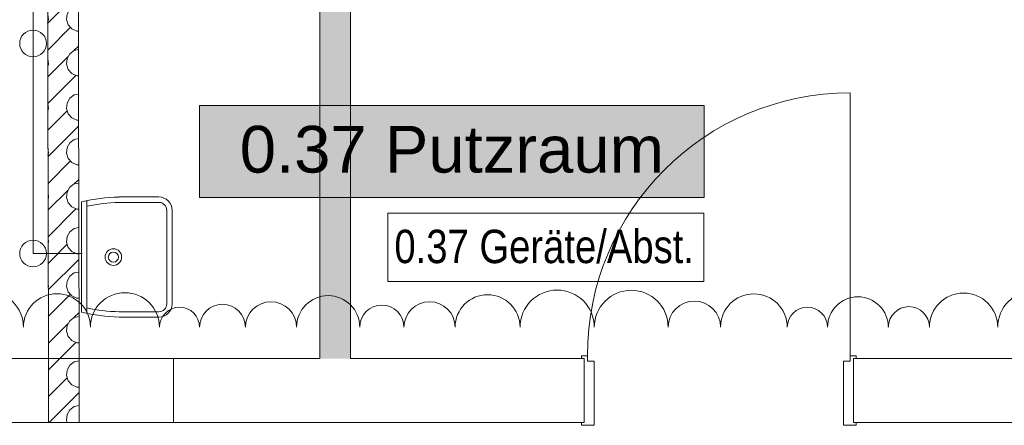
# Model space of a CAD drawing. Header units: metres. Extents: x -79 to 740, y -195 to 69.
# Tile 204 of 212: x 19.49 to 23.18, y 16.69 to 18.21. Entities that reach past the tile are written whole.
import ezdxf
from ezdxf.enums import TextEntityAlignment as Align

# ---------------------------------------------------------------- set-up
doc = ezdxf.new("R2010")
doc.units = ezdxf.units.M
doc.header["$MEASUREMENT"] = 0
for name, color, linetype in [('10 Wand außen', 7, 'Continuous'), ('70 Entwässerung_Schmutzwasser', 7, 'Continuous'), ('90 Allgemein Hinweise', 7, 'Continuous'), ('Abbruch_10 Wand außen', 7, 'Continuous'), ('Abbruch_80 Raumbez Abbruch 50stel', 7, 'Continuous'), ('Neubau_10 Wand außen', 7, 'Continuous'), ('Neubau_10 Wand innen', 7, 'Continuous'), ('Neubau_50 Möblierung', 7, 'Continuous'), ('Neubau_80 Raum', 7, 'Continuous')]:
    doc.layers.add(name, color=color, linetype=linetype)
doc.styles.add('ERSTELLTER_STIL_1', font='ARIALN.TTF')
doc.styles.add('ERSTELLTER_STIL_2', font='ARIALN.TTF')
doc.styles.add('ERSTELLTER_STIL_3', font='arial.ttf')
doc.linetypes.add('Abbruch 1', pattern='A,0,[1,995_ARC_230 ERW_GR_EG_2607011.Shx,S=0.001984,R=0,X=0,Y=0],-0.25,0', length=0.25)

# ---------------------------------------------------------------- blocks, each defined once
blk = doc.blocks.new('*X182')
at = {"layer": 'Neubau_10 Wand außen', "color": 8, "linetype": 'Continuous', "lineweight": 9}
for p, q in [((19.5994, 16.8994), (19.6419, 16.9419)), ((19.6691, 16.8988), (19.6669, 16.8781)), ((19.6795, 16.9168), (19.6691, 16.8988)), ((19.6963, 16.929), (19.6795, 16.9168)), ((19.7143, 16.9328), (19.6963, 16.929)), ((19.5997, 16.8781), (19.5995, 16.8805)), ((19.5995, 16.8773), (19.5997, 16.8781)), ((19.5997, 16.7997), (19.6688, 16.8688)), ((19.6669, 16.8781), (19.6734, 16.8583)), ((19.6734, 16.8583), (19.6873, 16.8429)), ((19.6873, 16.8429), (19.7063, 16.8344)), ((19.7063, 16.8344), (19.7146, 16.8344)), ((19.6019, 16.7019), (19.7146, 16.8146)), ((19.6963, 16.7623), (19.6795, 16.7501)), ((19.7148, 16.7663), (19.6963, 16.7623)), ((19.6691, 16.7321), (19.6669, 16.7114)), ((19.6795, 16.7501), (19.6691, 16.7321)), ((19.6669, 16.7114), (19.67, 16.7019))]:
    blk.add_line(p, q, dxfattribs=at)
blk = doc.blocks.new('Blockrahmentür 1-Fl 27_3')
at = {"layer": '10 Wand außen', "color": 7, "linetype": 'Continuous', "lineweight": 13}
for p, q in [((0.4925, -0.01), (0.4925, 0.975)), ((-0.4925, -0.01), (-0.515, -0.01)), ((-0.515, -0.01), (-0.515, -0.02)), ((-0.515, -0.02), (-0.505, -0.02)), ((-0.505, -0.02), (-0.505, -0.26)), ((-0.4925, -0.03), (-0.4925, -0.01)), ((-0.4675, -0.03), (-0.4925, -0.03)), ((-0.4675, -0.27), (-0.4675, -0.03)), ((0.4675, -0.27), (0.4675, -0.03)), ((0.4675, -0.03), (0.4925, -0.03)), ((0.4925, -0.03), (0.4925, -0.01)), ((0.4925, -0.01), (0.515, -0.01)), ((0.515, -0.02), (0.505, -0.02)), ((0.505, -0.02), (0.505, -0.26)), ((0.515, -0.01), (0.515, -0.02)), ((-0.505, -0.26), (-0.515, -0.26)), ((-0.515, -0.26), (-0.515, -0.27)), ((-0.515, -0.27), (-0.4675, -0.27)), ((0.515, -0.27), (0.4675, -0.27)), ((0.505, -0.26), (0.515, -0.26)), ((0.515, -0.26), (0.515, -0.27))]:
    blk.add_line(p, q, dxfattribs=at)
at = {"layer": '10 Wand außen', "color": 7, "linetype": 'Continuous', "lineweight": 9}
for p, q in [((-0.505, -0.26), (-0.505, -0.02)), ((-0.505, -0.26), (-0.505, -0.02)), ((0.505, -0.26), (0.505, -0.02)), ((0.505, -0.26), (0.505, -0.02))]:
    blk.add_line(p, q, dxfattribs=at)
blk.add_arc((0.4925, -0.01), 0.985, 90, 180, dxfattribs=at)
blk = doc.blocks.new('*X193')
at = {"layer": 'Neubau_10 Wand innen', "color": 8, "linetype": 'Continuous', "lineweight": 9}
for p, q in [((19.5916, 20.0916), (19.5922, 20.0922)), ((19.5976, 20.0655), (19.5916, 20.0758)), ((19.6795, 20.0835), (19.6691, 20.0655)), ((19.6916, 20.0922), (19.6795, 20.0835)), ((19.5933, 20.025), (19.5997, 20.0448)), ((19.5997, 20.0448), (19.5976, 20.0655)), ((19.6, 20), (19.6715, 20.0715)), ((19.6691, 20.0655), (19.6669, 20.0448)), ((19.6669, 20.0448), (19.6734, 20.025)), ((19.5917, 20.0232), (19.5933, 20.025)), ((19.5918, 19.9918), (19.6, 20)), ((19.5978, 19.8978), (19.7, 20)), ((19.6734, 20.025), (19.6873, 20.0095)), ((19.6873, 20.0095), (19.7063, 20.0011)), ((19.7, 20), (19.7022, 20.0022)), ((19.7063, 20.0011), (19.7068, 20.0011)), ((19.6963, 19.929), (19.6795, 19.9168)), ((19.7069, 19.9313), (19.6963, 19.929)), ((19.5976, 19.8988), (19.592, 19.9084)), ((19.5997, 19.8781), (19.5976, 19.8988)), ((19.6691, 19.8988), (19.6669, 19.8781)), ((19.6795, 19.9168), (19.6691, 19.8988)), ((19.5921, 19.857), (19.5933, 19.8583)), ((19.5923, 19.7923), (19.6688, 19.8688)), ((19.5933, 19.8583), (19.5997, 19.8781)), ((19.6669, 19.8781), (19.6734, 19.8583)), ((19.6734, 19.8583), (19.6873, 19.8429)), ((19.6873, 19.8429), (19.7063, 19.8344)), ((19.7063, 19.8344), (19.7072, 19.8344)), ((19.5951, 19.6951), (19.7073, 19.8073)), ((19.5976, 19.7321), (19.5924, 19.741)), ((19.6795, 19.7501), (19.6691, 19.7321)), ((19.6963, 19.7623), (19.6795, 19.7501)), ((19.7074, 19.7647), (19.6963, 19.7623)), ((19.5933, 19.6917), (19.5997, 19.7114)), ((19.5997, 19.7114), (19.5976, 19.7321)), ((19.6691, 19.7321), (19.6669, 19.7114)), ((19.6669, 19.7114), (19.6734, 19.6917)), ((19.5925, 19.6908), (19.5933, 19.6917)), ((19.5928, 19.5928), (19.6813, 19.6813)), ((19.6734, 19.6917), (19.6873, 19.6762)), ((19.6873, 19.6762), (19.7063, 19.6678)), ((19.7063, 19.6678), (19.7076, 19.6678)), ((19.6963, 19.5957), (19.6795, 19.5835)), ((19.6951, 19.5951), (19.7077, 19.6077)), ((19.7078, 19.5981), (19.6963, 19.5957)), ((19.5976, 19.5655), (19.5928, 19.5736)), ((19.5997, 19.5448), (19.5976, 19.5655)), ((19.6, 19.5), (19.6715, 19.5715)), ((19.6691, 19.5655), (19.6669, 19.5448)), ((19.6795, 19.5835), (19.6691, 19.5655)), ((19.5929, 19.5246), (19.5933, 19.525)), ((19.5933, 19.525), (19.5997, 19.5448)), ((19.6669, 19.5448), (19.6734, 19.525)), ((19.6734, 19.525), (19.6873, 19.5095)), ((19.593, 19.493), (19.6, 19.5)), ((19.5978, 19.3978), (19.7, 19.5)), ((19.6873, 19.5095), (19.7063, 19.5011)), ((19.7, 19.5), (19.7022, 19.5022)), ((19.7063, 19.5011), (19.708, 19.5011)), ((19.6795, 19.4168), (19.6691, 19.3988)), ((19.6963, 19.429), (19.6795, 19.4168)), ((19.7082, 19.4315), (19.6963, 19.429)), ((19.5976, 19.3988), (19.5932, 19.4063)), ((19.5934, 19.3585), (19.5997, 19.3781)), ((19.5997, 19.3781), (19.5976, 19.3988)), ((19.6691, 19.3988), (19.6669, 19.3781)), ((19.6669, 19.3781), (19.6734, 19.3583)), ((19.5935, 19.2935), (19.6688, 19.3688)), ((19.6734, 19.3583), (19.6873, 19.3429)), ((19.6873, 19.3429), (19.7063, 19.3344)), ((19.7063, 19.3344), (19.7084, 19.3344)), ((19.5951, 19.1951), (19.7085, 19.3085)), ((19.6963, 19.2623), (19.6795, 19.2501)), ((19.7086, 19.2649), (19.6963, 19.2623)), ((19.5976, 19.2321), (19.5937, 19.2389)), ((19.5997, 19.2114), (19.5976, 19.2321)), ((19.6691, 19.2321), (19.6669, 19.2114)), ((19.6795, 19.2501), (19.6691, 19.2321)), ((19.5938, 19.1931), (19.5997, 19.2114)), ((19.6669, 19.2114), (19.6734, 19.1917)), ((19.6734, 19.1917), (19.6873, 19.1762)), ((19.594, 19.094), (19.6813, 19.1813)), ((19.6873, 19.1762), (19.7063, 19.1678)), ((19.7063, 19.1678), (19.7088, 19.1678)), ((19.6795, 19.0835), (19.6691, 19.0655)), ((19.6963, 19.0957), (19.6795, 19.0835)), ((19.6951, 19.0951), (19.709, 19.109)), ((19.709, 19.0984), (19.6963, 19.0957)), ((19.5976, 19.0655), (19.5941, 19.0715)), ((19.5942, 19.0277), (19.5997, 19.0448)), ((19.5997, 19.0448), (19.5976, 19.0655)), ((19.6, 19), (19.6715, 19.0715)), ((19.6691, 19.0655), (19.6669, 19.0448)), ((19.6669, 19.0448), (19.6734, 19.025)), ((19.6734, 19.025), (19.6873, 19.0095)), ((19.6873, 19.0095), (19.7063, 19.0011)), ((19.7, 19), (19.7022, 19.0022)), ((19.5943, 18.9943), (19.6, 19)), ((19.5978, 18.8978), (19.7, 19)), ((19.7063, 19.0011), (19.7092, 19.0011)), ((19.6963, 18.929), (19.6795, 18.9168)), ((19.7094, 18.9318), (19.6963, 18.929)), ((19.5976, 18.8988), (19.5945, 18.9041)), ((19.5997, 18.8781), (19.5976, 18.8988)), ((19.6691, 18.8988), (19.6669, 18.8781)), ((19.6795, 18.9168), (19.6691, 18.8988)), ((19.5946, 18.8623), (19.5997, 18.8781)), ((19.5947, 18.7947), (19.6688, 18.8688)), ((19.6669, 18.8781), (19.6734, 18.8583)), ((19.6734, 18.8583), (19.6873, 18.8429)), ((19.6873, 18.8429), (19.7063, 18.8344)), ((19.7063, 18.8344), (19.7097, 18.8344)), ((19.5951, 18.6951), (19.7097, 18.8097)), ((19.6795, 18.7501), (19.6691, 18.7321)), ((19.6963, 18.7623), (19.6795, 18.7501)), ((19.7098, 18.7652), (19.6963, 18.7623)), ((19.5976, 18.7321), (19.5949, 18.7367)), ((19.595, 18.6969), (19.5997, 18.7114)), ((19.5997, 18.7114), (19.5976, 18.7321)), ((19.6691, 18.7321), (19.6669, 18.7114)), ((19.6669, 18.7114), (19.6734, 18.6917)), ((19.5952, 18.5952), (19.6813, 18.6813)), ((19.6734, 18.6917), (19.6873, 18.6762)), ((19.6873, 18.6762), (19.7063, 18.6678)), ((19.7063, 18.6678), (19.7101, 18.6678)), ((19.6951, 18.5951), (19.7102, 18.6102)), ((19.7102, 18.5986), (19.6963, 18.5957)), ((19.5976, 18.5655), (19.5953, 18.5693)), ((19.5997, 18.5448), (19.5976, 18.5655)), ((19.6, 18.5), (19.6715, 18.5715)), ((19.6691, 18.5655), (19.6669, 18.5448)), ((19.6795, 18.5835), (19.6691, 18.5655)), ((19.6963, 18.5957), (19.6795, 18.5835)), ((19.5954, 18.5315), (19.5997, 18.5448)), ((19.6669, 18.5448), (19.6734, 18.525)), ((19.6734, 18.525), (19.6873, 18.5095)), ((19.5955, 18.4955), (19.6, 18.5)), ((19.5978, 18.3978), (19.7, 18.5)), ((19.6873, 18.5095), (19.7063, 18.5011)), ((19.7, 18.5), (19.7022, 18.5022)), ((19.7063, 18.5011), (19.7105, 18.5011)), ((19.6795, 18.4168), (19.6691, 18.3988)), ((19.6963, 18.429), (19.6795, 18.4168)), ((19.7106, 18.4321), (19.6963, 18.429)), ((19.5976, 18.3988), (19.5957, 18.402)), ((19.5958, 18.366), (19.5997, 18.3781)), ((19.5997, 18.3781), (19.5976, 18.3988)), ((19.6691, 18.3988), (19.6669, 18.3781)), ((19.6669, 18.3781), (19.6734, 18.3583)), ((19.596, 18.296), (19.6688, 18.3688)), ((19.6734, 18.3583), (19.6873, 18.3429)), ((19.6873, 18.3429), (19.7063, 18.3344)), ((19.5962, 18.1962), (19.7109, 18.3109)), ((19.7063, 18.3344), (19.7109, 18.3344)), ((19.7111, 18.2655), (19.6963, 18.2623)), ((19.5976, 18.2321), (19.5961, 18.2346)), ((19.5997, 18.2114), (19.5976, 18.2321)), ((19.6691, 18.2321), (19.6669, 18.2114)), ((19.6795, 18.2501), (19.6691, 18.2321)), ((19.6963, 18.2623), (19.6795, 18.2501)), ((19.5962, 18.2006), (19.5997, 18.2114)), ((19.6669, 18.2114), (19.6734, 18.1917)), ((19.6734, 18.1917), (19.6873, 18.1762)), ((19.5965, 18.0965), (19.6813, 18.1813)), ((19.6873, 18.1762), (19.7063, 18.1678)), ((19.7063, 18.1678), (19.7113, 18.1678)), ((19.6795, 18.0835), (19.6691, 18.0655)), ((19.6963, 18.0957), (19.6795, 18.0835)), ((19.6951, 18.0951), (19.7114, 18.1114)), ((19.7115, 18.0989), (19.6963, 18.0957)), ((19.5976, 18.0655), (19.5965, 18.0672)), ((19.5966, 18.0352), (19.5997, 18.0448)), ((19.5997, 18.0448), (19.5976, 18.0655)), ((19.6, 18), (19.6715, 18.0715)), ((19.6691, 18.0655), (19.6669, 18.0448)), ((19.6669, 18.0448), (19.6734, 18.025)), ((19.6734, 18.025), (19.6873, 18.0095)), ((19.6873, 18.0095), (19.7063, 18.0011)), ((19.5967, 17.9967), (19.6, 18)), ((19.5978, 17.8978), (19.7, 18)), ((19.7, 18), (19.7022, 18.0022)), ((19.7063, 18.0011), (19.7117, 18.0011)), ((19.7119, 17.9323), (19.6963, 17.929)), ((19.5976, 17.8988), (19.597, 17.8998)), ((19.5997, 17.8781), (19.5976, 17.8988)), ((19.6691, 17.8988), (19.6669, 17.8781)), ((19.6795, 17.9168), (19.6691, 17.8988)), ((19.6963, 17.929), (19.6795, 17.9168)), ((19.597, 17.8698), (19.5997, 17.8781)), ((19.5972, 17.7972), (19.6688, 17.8688)), ((19.6669, 17.8781), (19.6734, 17.8583)), ((19.6734, 17.8583), (19.6873, 17.8429)), ((19.6873, 17.8429), (19.7063, 17.8344)), ((19.7063, 17.8344), (19.7121, 17.8344)), ((19.5975, 17.6975), (19.7122, 17.8122)), ((19.6795, 17.7501), (19.6691, 17.7321)), ((19.6963, 17.7623), (19.6795, 17.7501)), ((19.7123, 17.7657), (19.6963, 17.7623)), ((19.5976, 17.7321), (19.5974, 17.7324)), ((19.5974, 17.7044), (19.5997, 17.7114)), ((19.5997, 17.7114), (19.5976, 17.7321)), ((19.6691, 17.7321), (19.6669, 17.7114)), ((19.6669, 17.7114), (19.6734, 17.6917)), ((19.5977, 17.5977), (19.6813, 17.6813)), ((19.6734, 17.6917), (19.6873, 17.6762)), ((19.6873, 17.6762), (19.7063, 17.6678)), ((19.7063, 17.6678), (19.7125, 17.6678)), ((19.6951, 17.5951), (19.7127, 17.6127)), ((19.5997, 17.5448), (19.5978, 17.5632)), ((19.6, 17.5), (19.6715, 17.5715)), ((19.6691, 17.5655), (19.6669, 17.5448)), ((19.6795, 17.5835), (19.6691, 17.5655)), ((19.6963, 17.5957), (19.6795, 17.5835)), ((19.7127, 17.5992), (19.6963, 17.5957)), ((19.5978, 17.539), (19.5997, 17.5448)), ((19.6669, 17.5448), (19.6734, 17.525)), ((19.5979, 17.4979), (19.6, 17.5)), ((19.5982, 17.3982), (19.7, 17.5)), ((19.6734, 17.525), (19.6873, 17.5095)), ((19.6873, 17.5095), (19.7063, 17.5011)), ((19.7, 17.5), (19.7022, 17.5022)), ((19.7063, 17.5011), (19.7129, 17.5011)), ((19.6795, 17.4168), (19.6691, 17.3988)), ((19.6963, 17.429), (19.6795, 17.4168)), ((19.7131, 17.4326), (19.6963, 17.429)), ((19.5997, 17.3781), (19.5982, 17.3925)), ((19.6691, 17.3988), (19.6669, 17.3781)), ((19.5983, 17.3736), (19.5997, 17.3781)), ((19.5984, 17.2984), (19.6688, 17.3688)), ((19.6669, 17.3781), (19.6734, 17.3583)), ((19.6734, 17.3583), (19.6873, 17.3429)), ((19.6873, 17.3429), (19.7063, 17.3344)), ((19.5987, 17.1987), (19.7134, 17.3134)), ((19.7063, 17.3344), (19.7134, 17.3344)), ((19.6691, 17.2321), (19.6669, 17.2114)), ((19.6795, 17.2501), (19.6691, 17.2321)), ((19.6963, 17.2623), (19.6795, 17.2501)), ((19.7135, 17.266), (19.6963, 17.2623)), ((19.5997, 17.2114), (19.5986, 17.2219)), ((19.5987, 17.2082), (19.5997, 17.2114)), ((19.6669, 17.2114), (19.6734, 17.1917)), ((19.5989, 17.0989), (19.6813, 17.1813)), ((19.6734, 17.1917), (19.6873, 17.1762)), ((19.6873, 17.1762), (19.7063, 17.1678)), ((19.7063, 17.1678), (19.7138, 17.1678)), ((19.6795, 17.0835), (19.6691, 17.0655)), ((19.6963, 17.0957), (19.6795, 17.0835)), ((19.6951, 17.0951), (19.7139, 17.1139)), ((19.7139, 17.0994), (19.6963, 17.0957)), ((19.5997, 17.0448), (19.5991, 17.0512)), ((19.6, 17), (19.6715, 17.0715)), ((19.6691, 17.0655), (19.6669, 17.0448)), ((19.5991, 17.0428), (19.5997, 17.0448)), ((19.6669, 17.0448), (19.6734, 17.025)), ((19.6734, 17.025), (19.6873, 17.0095)), ((19.6873, 17.0095), (19.7063, 17.0011)), ((19.5992, 16.9992), (19.6, 17)), ((19.6419, 16.9419), (19.7, 17)), ((19.7, 17), (19.7022, 17.0022)), ((19.7063, 17.0011), (19.7142, 17.0011))]:
    blk.add_line(p, q, dxfattribs=at)
blk = doc.blocks.new('Ausgussbecken_OMN_TINA[42]_1', base_point=(19.7227, 17.3219))
at = {"layer": 'Neubau_50 Möblierung', "color": 8, "linetype": 'Continuous', "lineweight": 18}
for p, q in [((19.7227, 17.5285), (19.7227, 17.1153)), ((19.7427, 17.5329), (19.7427, 17.1109)), ((20.0127, 17.5469), (19.8641, 17.5469)), ((20.0127, 17.5269), (19.8644, 17.5269)), ((20.0427, 17.1469), (20.0427, 17.4969)), ((20.0627, 17.4969), (20.0627, 17.1469)), ((20.0127, 17.0969), (19.8641, 17.0969)), ((19.8644, 17.1169), (20.0127, 17.1169))]:
    blk.add_line(p, q, dxfattribs=at)
for radius in [0.031, 0.019]:
    blk.add_circle((19.8427, 17.3219), radius, dxfattribs=at)
for centre, radius, start, end in [((19.8826, 16.8512), 0.6959, 91.5242, 103.287), ((19.8826, 16.8512), 0.6759, 91.5465, 101.9489), ((20.0127, 17.4969), 0.05, 0.0013, 89.9987), ((20.0127, 17.4969), 0.03, 0, 89.9954), ((19.8826, 17.7926), 0.6759, 258.0511, 268.4535), ((20.0127, 17.1469), 0.05, 270.0013, 359.9987), ((20.0127, 17.1469), 0.03, 270.0046, 0), ((19.8826, 17.7926), 0.6959, 256.713, 268.4758)]:
    blk.add_arc(centre, radius, start, end, dxfattribs=at)
blk = doc.blocks.new('Putzraum_0.37_61_1', base_point=(27.217, -12.0819))
at = {"layer": 'Neubau_80 Raum', "linetype": 'Continuous', "lineweight": 0, "true_color": 0x272a1c}
blk.add_hatch(color=250, dxfattribs=at).paths.add_polyline_path([(20.1659, 17.5455), (22.0562, 17.5455), (22.0562, 17.8892), (20.1659, 17.8892)])
at = {"layer": 'Neubau_80 Raum', "color": 7, "linetype": 'Continuous', "lineweight": 9, "flags": 128}
blk.add_lwpolyline([(20.1659, 17.5455), (22.0562, 17.5455), (22.0562, 17.8892), (20.1659, 17.8892)], close=True, dxfattribs=at)
at = {"layer": 'Neubau_80 Raum', "color": 7, "lineweight": 9, "style": 'ERSTELLTER_STIL_3'}
blk.add_attdef('stApartmentId', text='', height=0.175, dxfattribs=at).set_placement((21.1111, 17.7258), align=Align.MIDDLE_CENTER)
at = {"layer": 'Neubau_80 Raum', "color": 7, "lineweight": 9}
for tag, height, style, p in [('DUMMY_850', 0.2, 'ERSTELLTER_STIL_1', (27.9867, -10.5422)), ('ROOM_NAME', 0.2, 'ERSTELLTER_STIL_1', (25.6514, -10.6048)), ('ROOM_NUMBER', 0.175, 'ERSTELLTER_STIL_3', (25.8161, -11.1523)), ('measuredNetAreaCode', 0.175, 'ERSTELLTER_STIL_3', (25.8161, -11.6679)), ('perimeterCode', 0.175, 'ERSTELLTER_STIL_3', (25.8161, -12.0116)), ('ceilingHeightCode', 0.175, 'ERSTELLTER_STIL_3', (25.8161, -12.3554)), ('measuredAreaCode', 0.175, 'ERSTELLTER_STIL_3', (25.8161, -12.6991)), ('DUMMY_851_0', 0.175, 'ERSTELLTER_STIL_3', (27.7469, -12.6991)), ('DUMMY_852', 0.175, 'ERSTELLTER_STIL_3', (25.8161, -13.0429)), ('DUMMY_851_1', 0.175, 'ERSTELLTER_STIL_3', (27.7469, -13.0429)), ('DUMMY_853', 0.175, 'ERSTELLTER_STIL_3', (25.8161, -13.3866)), ('DUMMY_851_2', 0.175, 'ERSTELLTER_STIL_3', (27.7469, -13.3866))]:
    blk.add_attdef(tag, text='', height=height, dxfattribs=dict(at, style=style)).set_placement(p, align=Align.TOP_LEFT)

msp = doc.modelspace()

# ---------------------------------------------------------------- hatches: boundary and pattern name
at = {"layer": 'Abbruch_10 Wand außen', "linetype": 'Continuous', "lineweight": 0, "true_color": 0xffffff}
msp.add_hatch(color=7, dxfattribs=at).paths.add_polyline_path([(20.6163, 20.0922), (20.6163, 16.9419), (20.7313, 16.9419), (20.7313, 20.0922)])

# ---------------------------------------------------------------- linework, layer by layer
at = {"layer": '10 Wand außen', "color": 7, "linetype": 'Continuous', "lineweight": 9}
for p, q in [((20.0675, 16.7719), (20.0675, 16.9419)), ((21.6063, 16.7019), (21.6063, 16.9419)), ((22.6163, 16.7019), (22.6163, 16.9419)), ((20.0675, 16.7019), (20.0675, 16.7719))]:
    msp.add_line(p, q, dxfattribs=at)
at = {"layer": '10 Wand außen', "color": 7, "linetype": 'Continuous', "lineweight": 9, "flags": 128}
for points in [[(20.6163, 16.9419), (20.0675, 16.9419)], [(21.6063, 16.9419), (20.7313, 16.9419)], [(23.2413, 16.9419), (22.6163, 16.9419)], [(20.0675, 16.7019), (20.6738, 16.7019)], [(20.6738, 16.7019), (21.6063, 16.7019)], [(22.6163, 16.7019), (23.2413, 16.7019)]]:
    msp.add_lwpolyline(points, dxfattribs=at)
at = {"layer": '70 Entwässerung_Schmutzwasser', "color": 34, "linetype": 'Continuous', "lineweight": 18, "true_color": 0xa85100}
msp.add_line((19.5417, 17.3352), (19.5417, 20.0322), dxfattribs=at)
at = {"layer": '70 Entwässerung_Schmutzwasser', "color": 47, "linetype": 'Continuous', "lineweight": 18, "true_color": 0x7e6d59}
msp.add_line((19.5417, 17.3352), (19.7255, 17.3352), dxfattribs=at)
at = {"layer": '70 Entwässerung_Schmutzwasser', "color": 34, "linetype": 'Continuous', "lineweight": 18, "true_color": 0xa85100}
for centre in [(19.5417, 18.1219), (19.5417, 17.3352)]:
    msp.add_circle(centre, 0.05, dxfattribs=at)
at = {"layer": '90 Allgemein Hinweise', "color": 6, "linetype": 'Continuous', "lineweight": 18}
for centre, radius in [((21.5057, 17.0591), 0.1391), ((21.7832, 17.0591), 0.1385), ((23.2936, 17.0591), 0.137), ((19.3715, 17.0591), 0.134), ((19.6311, 17.0591), 0.1256), ((19.8861, 17.0591), 0.1294), ((20.6475, 17.0591), 0.1185), ((21.2449, 17.0591), 0.1217), ((22.0198, 17.0591), 0.0981), ((22.2429, 17.0591), 0.1251), ((22.6328, 17.0591), 0.1139), ((23.0287, 17.0591), 0.1279), ((20.0906, 17.0591), 0.075), ((20.2515, 17.0591), 0.0859), ((20.4332, 17.0591), 0.0958), ((20.8489, 17.0591), 0.0828), ((21.0275, 17.0591), 0.0958), ((22.4434, 17.0591), 0.0754), ((22.8237, 17.0591), 0.0771)]:
    msp.add_arc(centre, radius, 0, 180, dxfattribs=at)
at = {"layer": 'Abbruch_10 Wand außen', "color": 40, "linetype": 'Abbruch 1', "lineweight": 9, "true_color": 0xe6c200, "flags": 128}
for points in [[(20.6163, 20.0922), (20.6163, 16.9419)], [(20.7313, 16.9419), (20.7313, 20.0922)]]:
    msp.add_lwpolyline(points, dxfattribs=at)
at = {"layer": 'Abbruch_80 Raumbez Abbruch 50stel', "color": 40, "linetype": 'Continuous', "lineweight": 9, "true_color": 0xe6c200, "flags": 128}
msp.add_lwpolyline([(20.8708, 17.2302), (22.0553, 17.2302), (22.0553, 17.4861), (20.8708, 17.4861), (20.8708, 17.2302)], close=True, dxfattribs=at)
at = {"layer": 'Neubau_10 Wand außen', "color": 7, "linetype": 'Continuous', "lineweight": 9, "flags": 128}
for points in [[(19.5993, 16.9419), (19.0825, 16.9419)], [(19.5993, 16.9419), (19.5999, 16.7019)], [(19.7143, 16.9419), (19.5993, 16.9419)], [(19.7149, 16.7019), (19.7143, 16.9419)], [(20.0675, 16.9419), (19.7143, 16.9419)], [(19.0825, 16.7019), (19.5999, 16.7019)], [(19.5999, 16.7019), (19.7149, 16.7019)], [(19.7149, 16.7019), (20.0675, 16.7019)]]:
    msp.add_lwpolyline(points, dxfattribs=at)
at = {"layer": 'Neubau_10 Wand innen', "color": 7, "linetype": 'Continuous', "lineweight": 9, "flags": 128}
for points in [[(19.5954, 18.5194), (19.5993, 16.9419)], [(19.7143, 16.9419), (19.7104, 18.5194)]]:
    msp.add_lwpolyline(points, dxfattribs=at)

# ---------------------------------------------------------------- block references
at = {"layer": '10 Wand außen', "color": 7, "linetype": 'Continuous', "lineweight": 13}
msp.add_blockref('Blockrahmentür 1-Fl 27_3', (22.1113, 16.9619), dxfattribs=at)
at = {"layer": '10 Wand außen', "color": 7, "lineweight": 9}
msp.add_blockref('*X182', (0, 0), dxfattribs=at)
at = {"layer": 'Neubau_10 Wand innen', "color": 7, "lineweight": 9}
msp.add_blockref('*X193', (0, 0), dxfattribs=at)
at = {"layer": 'Neubau_50 Möblierung', "color": 8, "linetype": 'Continuous', "lineweight": 18}
msp.add_blockref('Ausgussbecken_OMN_TINA[42]_1', (19.7227, 17.3219), dxfattribs=at)
at = {"layer": 'Neubau_80 Raum', "color": 7, "linetype": 'Continuous', "lineweight": 13}
ref = msp.add_blockref('Putzraum_0.37_61_1', (27.217, -12.0819), dxfattribs=at)
ref.add_attrib('stApartmentId', '0.37 Putzraum', dxfattribs={"color": 7, "lineweight": 9, "height": 0.175, "style": 'ERSTELLTER_STIL_3'}).set_placement((21.1111, 17.7258), align=Align.MIDDLE_CENTER)

# ---------------------------------------------------------------- texts
at = {"layer": 'Abbruch_80 Raumbez Abbruch 50stel', "color": 40, "linetype": 'Continuous', "lineweight": 9, "true_color": 0xe6c200, "insert": (20.8958, 17.4243), "char_height": 0.125, "attachment_point": 1, "style": 'ERSTELLTER_STIL_2'}
msp.add_mtext('\\A1;{\\pql;\\fArial Narrow|b0|i0|c0|p0;\\W1.000000;0.3\\fArial Narrow|b0|i0|c0|p0;\\W1.000000;7\\fArial Narrow|b0|i0|c0|p0;\\W1.000000; \\fArial Narrow|b0|i0|c0|p0;\\W1.000000;Geräte/\\fArial Narrow|b0|i0|c0|p0;\\W1.000000;Abst.}', dxfattribs=at)

doc.saveas('drawing.dxf')
